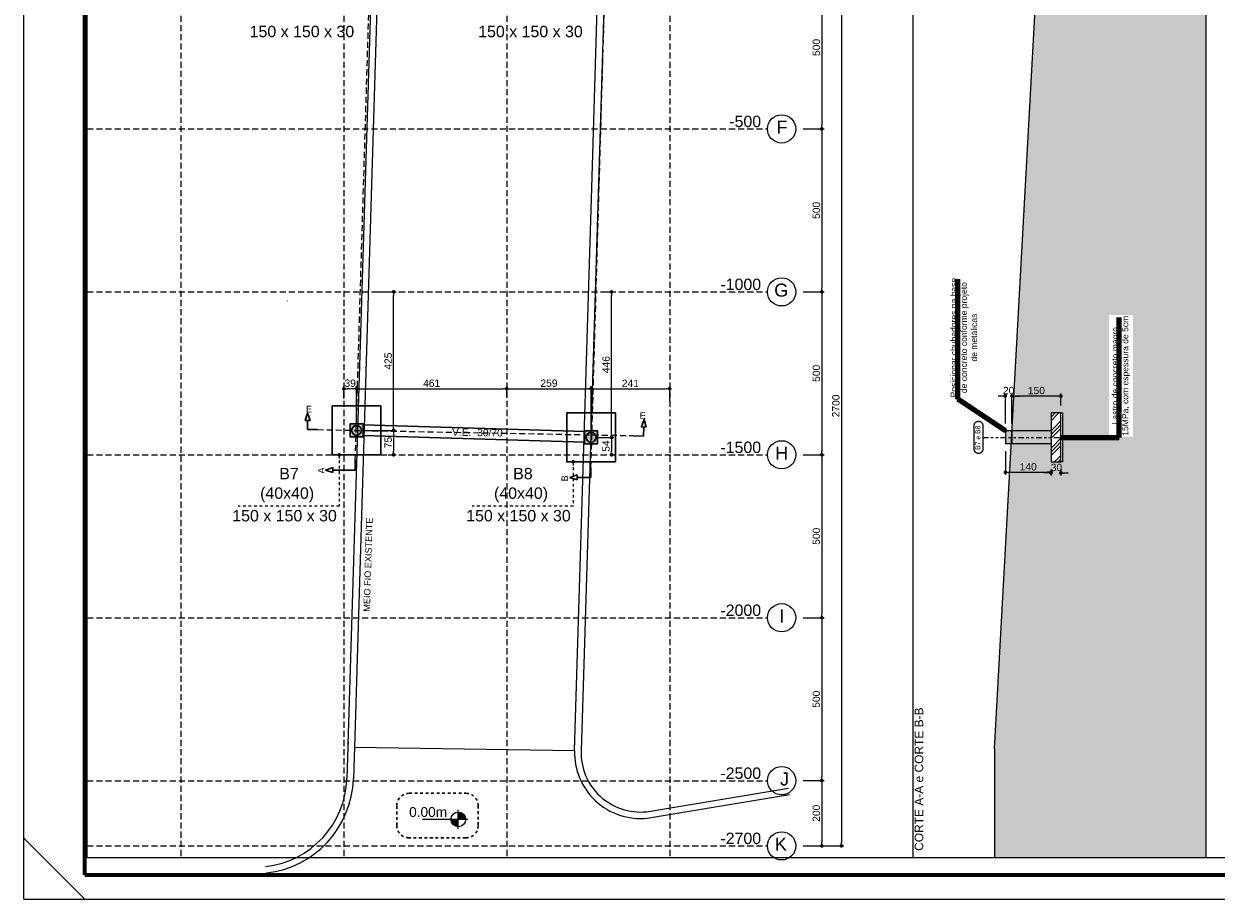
# Model space of a CAD drawing. Header units: millimetres. Extents: x 83 to 471, y -739 to 93.
# Tile 139 of 185: x 129 to 178, y -177 to -141. Entities that reach past the tile are written whole.
import ezdxf
from ezdxf.enums import TextEntityAlignment as Align

# ---------------------------------------------------------------- set-up
doc = ezdxf.new("R2010")
doc.units = ezdxf.units.MM
for name, pattern in [('CYPE_RAYA', [0.225, 0.1125, -0.1125]), ('CYPE_RAYAPUNTOPUNTO', [0.45, 0.225, -0.075, 0, -0.075, 0, -0.075]), ('TRAZO_HUECO', [0.75, 0.5, -0.25]), ('TRAZO_INTERIOR_VIGA', [0.375, 0.25, -0.125])]:
    doc.linetypes.add(name, pattern=pattern)
for name, color, linetype, lineweight in [('.', 7, 'Continuous', 5), ('__MAGNUS.Cota', 30, 'Continuous', 9), ('__MAGNUS.Margem', 7, 'Continuous', 70), ('__MAGNUS.Selo', 7, 'Continuous', 30), ('A-FLOR', 7, 'Continuous', 9), ('BL_CONTORNO', 7, 'Continuous', 30), ('CORTE_COTAS_DAS_PLANTAS', 7, 'Continuous', 9), ('COTA', 7, 'Continuous', 20), ('COTA_FORMAS', 7, 'CYPE_RAYAPUNTOPUNTO', 0), ('COTAS', 250, 'Continuous', 5), ('COTAS_REF_LINHAS', 7, 'Continuous', 20), ('FUN_COTAS', 7, 'Continuous', 0), ('OT_SEC_LAJE', 7, 'Continuous', 20), ('PECA_COMPLETA', 7, 'Continuous', 0), ('PILAR_DIM', 240, 'Continuous', 15), ('PILAR_REF', 240, 'Continuous', 15), ('SAP_DIMENSION_Y_ARM', 7, 'Continuous', 0)]:
    doc.layers.add(name, color=color, linetype=linetype, lineweight=lineweight)
doc.layers.add('PILAR_MORRE', color=60, linetype='Continuous')
doc.layers.add('RAMPA', color=253, linetype='Continuous')
doc.styles.add('Arial', font='arial.ttf')
doc.styles.add('Arial Narrow', font='ARIALN.TTF')
doc.dimstyles.new('Copy of UM_75.000000', dxfattribs={"dimtxt": 0.3, "dimasz": 0.15, "dimexe": 0.1, "dimexo": 0.3, "dimgap": 0.07, "dimtad": 1, "dimdec": 0, "dimlfac": 75, "dimzin": 0, "dimdsep": 46, "dimtxsty": 'Arial', "dimblk": 'DOT', "dimcen": 0.09, "dimdle": 0.1, "dimclrd": 30, "dimclre": 30, "dimclrt": 7, "dimadec": 1, "dimazin": 2, "dimtfac": 1, "dimtdec": 0, "dimtofl": 0, "dimtmove": 0, "dimatfit": 3, "dimldrblk": 'DOT', "dimfxl": 1, "dimtolj": 1, "dimarcsym": 0})
doc.dimstyles.new('UM_50.000000', dxfattribs={"dimtxt": 0.22, "dimasz": 0.1, "dimexe": 0.1, "dimexo": 0.3, "dimgap": 0.07, "dimtad": 1, "dimdec": 0, "dimlfac": 50, "dimzin": 0, "dimdsep": 46, "dimtxsty": 'Arial', "dimblk": 'DOT', "dimcen": 0.09, "dimdle": 0.1, "dimclrd": 30, "dimclre": 30, "dimclrt": 7, "dimadec": 1, "dimazin": 2, "dimtfac": 1, "dimtdec": 0, "dimtofl": 0, "dimtmove": 0, "dimatfit": 3, "dimldrblk": 'DOT', "dimfxl": 1, "dimtolj": 1, "dimarcsym": 0})

# ---------------------------------------------------------------- blocks, each defined once
blk = doc.blocks.new('*U1868')
at = {"layer": '__MAGNUS.Margem', "lineweight": 9}
for p, q in [((-657.92, -12.28), (-657.92, 828.72)), ((-657.92, 12.72), (-632.92, -12.28)), ((-657.92, -12.28), (183.08, -12.28))]:
    blk.add_line(p, q, dxfattribs=at)
at = {"layer": '__MAGNUS.Margem', "linetype": 'Continuous'}
for q in [(-632.92, 818.72), (173.08, -2.28)]:
    blk.add_line((-632.92, -2.28), q, dxfattribs=at)
at = {"layer": '__MAGNUS.Selo', "style": 'Arial Narrow', "width": 1}
for tag, height, p in [('PROPRIETÁRIO', 3.4, (17.21, 48.91)), ('EDIFICAÇÃORESIDENCIAL', 3.4, (17.21, 40.61)), ('ESTRUTURAL', 3.4, (17.8, 20.69)), ('ANTEPROJETO', 2.43, (111.69, 13.5)), ('ARQ01/01', 5.5, (139.44, 9.5)), ('INDICADA', 2.43, (111.53, 8))]:
    blk.add_attdef(tag, text='', height=height, dxfattribs=at).set_placement(p, align=Align.MIDDLE_LEFT)
at = {"layer": '__MAGNUS.Selo', "lineweight": 30, "flags": 104}
for tag, p in [('ENDEREÇODAOBRA', (17.21, 33.54)), ('ENDEREÇODAOBRA', (17.21, 27.87)), ('TÍTULO', (17.21, 10.8))]:
    blk.add_attdef(tag, text='', height=3.4, dxfattribs=at).set_placement(p, align=Align.MIDDLE_LEFT)
blk = doc.blocks.new('_DOT')
at = {"layer": '__MAGNUS.Cota', "linetype": 'ByBlock'}
blk.add_line((-0.5, 0), (-1, 0), dxfattribs=at)
at = {"layer": '__MAGNUS.Cota', "linetype": 'ByBlock', "const_width": 0.5}
blk.add_lwpolyline([(-0.25, 0, 1), (0.25, 0, 1)], format="xyb", close=True, dxfattribs=at)
blk = doc.blocks.new('*D580')
at = {"layer": 'COTAS', "color": 30, "lineweight": -2}
for p, q in [((160.76, -138.872), (161.578, -138.872)), ((161.478, -139.022), (161.478, -145.389)), ((160.714, -145.539), (161.578, -145.539))]:
    blk.add_line(p, q, dxfattribs=at)
at = {"layer": 'Defpoints', "color": 0}
for p in [(160.46, -138.872), (160.414, -145.539), (161.478, -145.539)]:
    blk.add_point(p, dxfattribs=at)
at = {"layer": 'COTAS', "color": 30, "linetype": 'ByBlock', "lineweight": -2, "xscale": 0.15, "yscale": 0.15, "zscale": 0.15}
for p, rotation in [((161.478, -138.872), 90), ((161.478, -145.539), 270)]:
    blk.add_blockref('_DOT', p, dxfattribs=dict(at, rotation=rotation))
at = {"layer": 'COTAS', "color": 7, "insert": (161.255, -142.205), "char_height": 0.3, "attachment_point": 5, "rotation": 90, "style": 'Arial'}
blk.add_mtext('\\A1;500', dxfattribs=at)
blk = doc.blocks.new('*D581')
at = {"layer": 'COTAS', "color": 30, "lineweight": -2}
for p, q in [((160.714, -145.539), (161.578, -145.539)), ((161.478, -145.689), (161.478, -152.055)), ((160.714, -152.205), (161.578, -152.205))]:
    blk.add_line(p, q, dxfattribs=at)
at = {"layer": 'Defpoints', "color": 0}
for p in [(160.414, -145.539), (160.414, -152.205), (161.478, -152.205)]:
    blk.add_point(p, dxfattribs=at)
at = {"layer": 'COTAS', "color": 30, "linetype": 'ByBlock', "lineweight": -2, "xscale": 0.15, "yscale": 0.15, "zscale": 0.15}
for p, rotation in [((161.478, -145.539), 90), ((161.478, -152.205), 270)]:
    blk.add_blockref('_DOT', p, dxfattribs=dict(at, rotation=rotation))
at = {"layer": 'COTAS', "color": 7, "insert": (161.255, -148.872), "char_height": 0.3, "attachment_point": 5, "rotation": 90, "style": 'Arial'}
blk.add_mtext('\\A1;500', dxfattribs=at)
blk = doc.blocks.new('*D582')
at = {"layer": 'COTAS', "color": 30, "lineweight": -2}
for p, q in [((160.714, -152.205), (161.578, -152.205)), ((161.478, -152.355), (161.478, -158.722)), ((160.714, -158.872), (161.578, -158.872))]:
    blk.add_line(p, q, dxfattribs=at)
at = {"layer": 'Defpoints', "color": 0}
for p in [(160.414, -152.205), (160.414, -158.872), (161.478, -158.872)]:
    blk.add_point(p, dxfattribs=at)
at = {"layer": 'COTAS', "color": 30, "linetype": 'ByBlock', "lineweight": -2, "xscale": 0.15, "yscale": 0.15, "zscale": 0.15}
for p, rotation in [((161.478, -152.205), 90), ((161.478, -158.872), 270)]:
    blk.add_blockref('_DOT', p, dxfattribs=dict(at, rotation=rotation))
at = {"layer": 'COTAS', "color": 7, "insert": (161.255, -155.539), "char_height": 0.3, "attachment_point": 5, "rotation": 90, "style": 'Arial'}
blk.add_mtext('\\A1;500', dxfattribs=at)
blk = doc.blocks.new('*D583')
at = {"layer": 'COTAS', "color": 30, "lineweight": -2}
for p, q in [((160.714, -158.872), (161.578, -158.872)), ((161.478, -159.022), (161.478, -165.389)), ((160.714, -165.539), (161.578, -165.539))]:
    blk.add_line(p, q, dxfattribs=at)
at = {"layer": 'Defpoints', "color": 0}
for p in [(160.414, -158.872), (160.414, -165.539), (161.478, -165.539)]:
    blk.add_point(p, dxfattribs=at)
at = {"layer": 'COTAS', "color": 30, "linetype": 'ByBlock', "lineweight": -2, "xscale": 0.15, "yscale": 0.15, "zscale": 0.15}
for p, rotation in [((161.478, -158.872), 90), ((161.478, -165.539), 270)]:
    blk.add_blockref('_DOT', p, dxfattribs=dict(at, rotation=rotation))
at = {"layer": 'COTAS', "color": 7, "insert": (161.255, -162.205), "char_height": 0.3, "attachment_point": 5, "rotation": 90, "style": 'Arial'}
blk.add_mtext('\\A1;500', dxfattribs=at)
blk = doc.blocks.new('*D584')
at = {"layer": 'COTAS', "color": 30, "lineweight": -2}
for p, q in [((160.714, -165.539), (161.578, -165.539)), ((161.478, -165.689), (161.478, -172.055)), ((160.714, -172.205), (161.578, -172.205))]:
    blk.add_line(p, q, dxfattribs=at)
at = {"layer": 'Defpoints', "color": 0}
for p in [(160.414, -165.539), (160.414, -172.205), (161.478, -172.205)]:
    blk.add_point(p, dxfattribs=at)
at = {"layer": 'COTAS', "color": 30, "linetype": 'ByBlock', "lineweight": -2, "xscale": 0.15, "yscale": 0.15, "zscale": 0.15}
for p, rotation in [((161.478, -165.539), 90), ((161.478, -172.205), 270)]:
    blk.add_blockref('_DOT', p, dxfattribs=dict(at, rotation=rotation))
at = {"layer": 'COTAS', "color": 7, "insert": (161.255, -168.872), "char_height": 0.3, "attachment_point": 5, "rotation": 90, "style": 'Arial'}
blk.add_mtext('\\A1;500', dxfattribs=at)
blk = doc.blocks.new('*D585')
at = {"layer": 'COTAS', "color": 30, "lineweight": -2}
for p, q in [((160.714, -172.205), (161.578, -172.205)), ((161.478, -172.355), (161.478, -174.722)), ((160.714, -174.872), (161.578, -174.872))]:
    blk.add_line(p, q, dxfattribs=at)
at = {"layer": 'Defpoints', "color": 0}
for p in [(160.414, -172.205), (160.414, -174.872), (161.478, -174.872)]:
    blk.add_point(p, dxfattribs=at)
at = {"layer": 'COTAS', "color": 30, "linetype": 'ByBlock', "lineweight": -2, "xscale": 0.15, "yscale": 0.15, "zscale": 0.15}
for p, rotation in [((161.478, -172.205), 90), ((161.478, -174.872), 270)]:
    blk.add_blockref('_DOT', p, dxfattribs=dict(at, rotation=rotation))
at = {"layer": 'COTAS', "color": 7, "insert": (161.255, -173.539), "char_height": 0.3, "attachment_point": 5, "rotation": 90, "style": 'Arial'}
blk.add_mtext('\\A1;200', dxfattribs=at)
blk = doc.blocks.new('*D587')
at = {"layer": 'COTAS', "color": 30, "lineweight": -2}
for p, q in [((160.76, -138.872), (162.378, -138.872)), ((162.278, -139.022), (162.278, -174.722)), ((160.714, -174.872), (162.378, -174.872))]:
    blk.add_line(p, q, dxfattribs=at)
at = {"layer": 'Defpoints', "color": 0}
for p in [(160.46, -138.872), (160.414, -174.872), (162.278, -174.872)]:
    blk.add_point(p, dxfattribs=at)
at = {"layer": 'COTAS', "color": 30, "linetype": 'ByBlock', "lineweight": -2, "xscale": 0.15, "yscale": 0.15, "zscale": 0.15}
for p, rotation in [((162.278, -138.872), 90), ((162.278, -174.872), 270)]:
    blk.add_blockref('_DOT', p, dxfattribs=dict(at, rotation=rotation))
at = {"layer": 'COTAS', "color": 7, "insert": (162.055, -156.872), "char_height": 0.3, "attachment_point": 5, "rotation": 90, "style": 'Arial'}
blk.add_mtext('\\A1;2700', dxfattribs=at)
blk = doc.blocks.new('ililil')
at = {"layer": 'COTA', "linetype": 'ByBlock'}
h = blk.add_hatch(color=1, dxfattribs=at)
h.dxf.hatch_style = 1
h.paths.add_polyline_path([(0.1125, 0), (0, 0), (0, -0.1125, 0.414213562), (0.1125, 0)])
h.paths.add_polyline_path([(0, 0), (0, 0.1125, 0.414213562), (-0.1125, 0), (0, 0)])
at = {"layer": 'COTA', "color": 1}
for p, q in [((0.14625, 0), (-0.14625, 0)), ((0, 0.14625), (0, -0.551175))]:
    blk.add_line(p, q, dxfattribs=at)
at = {"layer": 'COTA', "color": 1, "linetype": 'ByBlock'}
blk.add_circle((0, 0), 0.1125, dxfattribs=at)
blk = doc.blocks.new('SAP')
at = {"layer": '.'}
h = blk.add_hatch(dxfattribs=at)
h.set_pattern_fill('GOST_GROUND', color=256, scale=0.05)
h.set_pattern_definition([(45, (-172.0091, 106.64935), (0.7071068, 0), [1]), (45, (-171.8591, 106.64935), (0.7071068, 0), [1]), (45, (-171.7091, 106.64935), (0.7071068, 0), [1])])
h.paths.add_polyline_path([(2, 1), (1.6, 1), (1.6, 0), (2, 0), (2, 1)], is_closed=False)
h.paths.add_polyline_path([(1.6, -1), (2, -1), (2, 0), (1.6, 0), (1.6, -1)], is_closed=False)
at = {"layer": 'PILAR_MORRE'}
h = blk.add_hatch(color=256, dxfattribs=at)
h.dxf.hatch_style = 1
h.paths.add_polyline_path([(-0.27, 0.267), (-0.27, 0), (0, 0), (0, 0.267), (-0.27, 0.267)], is_closed=False)
h.paths.add_polyline_path([(1.6, 0.267), (0, 0.267), (0, 0), (1.6, 0), (1.6, 0.267)], is_closed=False)
h.paths.add_polyline_path([(0, 0), (0, -0.267), (1.6, -0.267), (1.6, 0), (0, 0)], is_closed=False)
h.paths.add_polyline_path([(-0.27, 0), (-0.27, -0.267), (0, -0.267), (0, 0), (-0.27, 0)], is_closed=False)
for p, q in [((1.6, 1), (1.6, -1)), ((2, 1), (2.067, 1)), ((2.067, 1), (2.067, -1)), ((1.6, 0.267), (-0.27, 0.267)), ((-0.27, 0.267), (-0.27, -0.267)), ((0, 0.267), (0, -0.267)), ((1.6, -0.267), (-0.27, -0.267)), ((2.067, -1), (2, -1))]:
    blk.add_line(p, q)
blk.add_lwpolyline([(1.6, -1), (2, -1), (2, 1), (1.6, 1)])
blk = doc.blocks.new('*D712')
at = {"layer": 'COTAS', "color": 30, "lineweight": -2}
for p, q in [((169.257, -157.592), (169.257, -156.367)), ((171.107, -156.467), (169.407, -156.467)), ((171.257, -156.858), (171.257, -156.367))]:
    blk.add_line(p, q, dxfattribs=at)
at = {"layer": 'Defpoints', "color": 0}
for p in [(169.257, -156.467), (171.257, -157.158), (169.257, -157.892)]:
    blk.add_point(p, dxfattribs=at)
at = {"layer": 'COTAS', "color": 30, "linetype": 'ByBlock', "lineweight": -2, "xscale": 0.15, "yscale": 0.15, "zscale": 0.15, "rotation": 180}
blk.add_blockref('_DOT', (169.257, -156.467), dxfattribs=at)
at = {"layer": 'COTAS', "color": 30, "linetype": 'ByBlock', "lineweight": -2, "xscale": 0.15, "yscale": 0.15, "zscale": 0.15}
blk.add_blockref('_DOT', (171.257, -156.467), dxfattribs=at)
at = {"layer": 'COTAS', "color": 7, "insert": (170.257, -156.244), "char_height": 0.3, "attachment_point": 5, "style": 'Arial'}
blk.add_mtext('\\A1;150', dxfattribs=at)
blk = doc.blocks.new('*D713')
at = {"layer": 'COTAS', "color": 30, "lineweight": -2}
for p, q in [((168.987, -158.725), (168.987, -159.686)), ((170.857, -159.458), (170.857, -159.686)), ((169.137, -159.586), (170.707, -159.586))]:
    blk.add_line(p, q, dxfattribs=at)
at = {"layer": 'Defpoints', "color": 0}
for p in [(168.987, -158.425), (170.857, -159.158), (170.857, -159.586)]:
    blk.add_point(p, dxfattribs=at)
at = {"layer": 'COTAS', "color": 30, "linetype": 'ByBlock', "lineweight": -2, "xscale": 0.15, "yscale": 0.15, "zscale": 0.15, "rotation": 180}
blk.add_blockref('_DOT', (168.987, -159.586), dxfattribs=at)
at = {"layer": 'COTAS', "color": 30, "linetype": 'ByBlock', "lineweight": -2, "xscale": 0.15, "yscale": 0.15, "zscale": 0.15}
blk.add_blockref('_DOT', (170.857, -159.586), dxfattribs=at)
at = {"layer": 'COTAS', "color": 7, "insert": (169.922, -159.363), "char_height": 0.3, "attachment_point": 5, "style": 'Arial'}
blk.add_mtext('\\A1;140', dxfattribs=at)
blk = doc.blocks.new('*D714')
at = {"layer": 'COTAS', "color": 30, "lineweight": -2}
for p, q in [((170.857, -159.458), (170.857, -159.714)), ((171.257, -159.458), (171.257, -159.714)), ((170.707, -159.614), (170.557, -159.614)), ((171.407, -159.614), (171.557, -159.614))]:
    blk.add_line(p, q, dxfattribs=at)
at = {"layer": 'Defpoints', "color": 0}
for p in [(170.857, -159.158), (171.257, -159.158), (171.257, -159.614)]:
    blk.add_point(p, dxfattribs=at)
at = {"layer": 'COTAS', "color": 30, "linetype": 'ByBlock', "lineweight": -2, "xscale": 0.15, "yscale": 0.15, "zscale": 0.15}
blk.add_blockref('_DOT', (170.857, -159.614), dxfattribs=at)
at = {"layer": 'COTAS', "color": 30, "linetype": 'ByBlock', "lineweight": -2, "xscale": 0.15, "yscale": 0.15, "zscale": 0.15, "rotation": 180}
blk.add_blockref('_DOT', (171.257, -159.614), dxfattribs=at)
at = {"layer": 'COTAS', "color": 7, "insert": (171.079, -159.391), "char_height": 0.3, "attachment_point": 5, "style": 'Arial'}
blk.add_mtext('\\A1;30', dxfattribs=at)
blk = doc.blocks.new('*D715')
at = {"layer": 'COTAS', "color": 30, "lineweight": -2}
for p, q in [((168.837, -156.467), (168.687, -156.467)), ((168.987, -157.592), (168.987, -156.367)), ((169.257, -157.592), (169.257, -156.367)), ((169.407, -156.467), (169.557, -156.467))]:
    blk.add_line(p, q, dxfattribs=at)
at = {"layer": 'Defpoints', "color": 0}
for p in [(168.987, -156.467), (168.987, -157.892), (169.257, -157.892)]:
    blk.add_point(p, dxfattribs=at)
at = {"layer": 'COTAS', "color": 30, "linetype": 'ByBlock', "lineweight": -2, "xscale": 0.15, "yscale": 0.15, "zscale": 0.15}
blk.add_blockref('_DOT', (168.987, -156.467), dxfattribs=at)
at = {"layer": 'COTAS', "color": 30, "linetype": 'ByBlock', "lineweight": -2, "xscale": 0.15, "yscale": 0.15, "zscale": 0.15, "rotation": 180}
blk.add_blockref('_DOT', (169.257, -156.467), dxfattribs=at)
at = {"layer": 'COTAS', "color": 7, "insert": (169.122, -156.244), "char_height": 0.3, "attachment_point": 5, "style": 'Arial'}
blk.add_mtext('\\A1;20', dxfattribs=at)
blk = doc.blocks.new('*D1974')
at = {"layer": 'COTAS', "color": 30, "lineweight": -2}
for p, q in [((141.925, -156.57), (141.925, -156.068)), ((142.446, -157.572), (142.446, -156.068)), ((142.296, -156.168), (142.075, -156.168))]:
    blk.add_line(p, q, dxfattribs=at)
at = {"layer": 'Defpoints', "color": 0}
for p in [(141.925, -156.168), (141.925, -156.87), (142.446, -157.872)]:
    blk.add_point(p, dxfattribs=at)
at = {"layer": 'COTAS', "color": 30, "linetype": 'ByBlock', "lineweight": -2, "xscale": 0.15, "yscale": 0.15, "zscale": 0.15, "rotation": 180}
blk.add_blockref('_DOT', (141.925, -156.168), dxfattribs=at)
at = {"layer": 'COTAS', "color": 30, "linetype": 'ByBlock', "lineweight": -2, "xscale": 0.15, "yscale": 0.15, "zscale": 0.15}
blk.add_blockref('_DOT', (142.446, -156.168), dxfattribs=at)
at = {"layer": 'COTAS', "color": 7, "insert": (142.186, -155.944), "char_height": 0.3, "attachment_point": 5, "style": 'Arial'}
blk.add_mtext('\\A1;39', dxfattribs=at)
blk = doc.blocks.new('*D1975')
at = {"layer": 'COTAS', "color": 30, "lineweight": -2}
for p, q in [((142.446, -157.572), (142.446, -156.068)), ((148.592, -156.508), (148.592, -156.068)), ((142.596, -156.168), (148.442, -156.168))]:
    blk.add_line(p, q, dxfattribs=at)
at = {"layer": 'Defpoints', "color": 0}
for p in [(148.592, -156.168), (148.592, -156.808), (142.446, -157.872)]:
    blk.add_point(p, dxfattribs=at)
at = {"layer": 'COTAS', "color": 30, "linetype": 'ByBlock', "lineweight": -2, "xscale": 0.15, "yscale": 0.15, "zscale": 0.15, "rotation": 180}
blk.add_blockref('_DOT', (142.446, -156.168), dxfattribs=at)
at = {"layer": 'COTAS', "color": 30, "linetype": 'ByBlock', "lineweight": -2, "xscale": 0.15, "yscale": 0.15, "zscale": 0.15}
blk.add_blockref('_DOT', (148.592, -156.168), dxfattribs=at)
at = {"layer": 'COTAS', "color": 7, "insert": (145.519, -155.944), "char_height": 0.3, "attachment_point": 5, "style": 'Arial'}
blk.add_mtext('\\A1;461', dxfattribs=at)
blk = doc.blocks.new('*D1976')
at = {"layer": 'COTAS', "color": 30, "lineweight": -2}
for p, q in [((148.592, -156.508), (148.592, -156.068)), ((152.042, -157.858), (152.042, -156.068)), ((148.742, -156.168), (151.892, -156.168))]:
    blk.add_line(p, q, dxfattribs=at)
at = {"layer": 'Defpoints', "color": 0}
for p in [(152.042, -156.168), (148.592, -156.808), (152.042, -158.158)]:
    blk.add_point(p, dxfattribs=at)
at = {"layer": 'COTAS', "color": 30, "linetype": 'ByBlock', "lineweight": -2, "xscale": 0.15, "yscale": 0.15, "zscale": 0.15, "rotation": 180}
blk.add_blockref('_DOT', (148.592, -156.168), dxfattribs=at)
at = {"layer": 'COTAS', "color": 30, "linetype": 'ByBlock', "lineweight": -2, "xscale": 0.15, "yscale": 0.15, "zscale": 0.15}
blk.add_blockref('_DOT', (152.042, -156.168), dxfattribs=at)
at = {"layer": 'COTAS', "color": 7, "insert": (150.317, -155.944), "char_height": 0.3, "attachment_point": 5, "style": 'Arial'}
blk.add_mtext('\\A1;259', dxfattribs=at)
blk = doc.blocks.new('*D1977')
at = {"layer": 'COTAS', "color": 30, "lineweight": -2}
for p, q in [((152.042, -157.858), (152.042, -156.068)), ((155.258, -156.663), (155.258, -156.068)), ((152.192, -156.168), (155.108, -156.168))]:
    blk.add_line(p, q, dxfattribs=at)
at = {"layer": 'Defpoints', "color": 0}
for p in [(155.258, -156.168), (155.258, -156.963), (152.042, -158.158)]:
    blk.add_point(p, dxfattribs=at)
at = {"layer": 'COTAS', "color": 30, "linetype": 'ByBlock', "lineweight": -2, "xscale": 0.15, "yscale": 0.15, "zscale": 0.15, "rotation": 180}
blk.add_blockref('_DOT', (152.042, -156.168), dxfattribs=at)
at = {"layer": 'COTAS', "color": 30, "linetype": 'ByBlock', "lineweight": -2, "xscale": 0.15, "yscale": 0.15, "zscale": 0.15}
blk.add_blockref('_DOT', (155.258, -156.168), dxfattribs=at)
at = {"layer": 'COTAS', "color": 7, "insert": (153.65, -155.947), "char_height": 0.3, "attachment_point": 5, "style": 'Arial'}
blk.add_mtext('\\A1;241', dxfattribs=at)
blk = doc.blocks.new('*D1978')
at = {"layer": 'COTAS', "color": 30, "lineweight": -2}
for p, q in [((142.746, -157.872), (144.064, -157.872)), ((143.964, -158.022), (143.964, -158.722)), ((143.746, -158.872), (144.064, -158.872))]:
    blk.add_line(p, q, dxfattribs=at)
at = {"layer": 'Defpoints', "color": 0}
for p in [(142.446, -157.872), (143.446, -158.872), (143.964, -158.872)]:
    blk.add_point(p, dxfattribs=at)
at = {"layer": 'COTAS', "color": 30, "linetype": 'ByBlock', "lineweight": -2, "xscale": 0.15, "yscale": 0.15, "zscale": 0.15}
for p, rotation in [((143.964, -157.872), 90), ((143.964, -158.872), 270)]:
    blk.add_blockref('_DOT', p, dxfattribs=dict(at, rotation=rotation))
at = {"layer": 'COTAS', "color": 7, "insert": (143.742, -158.372), "char_height": 0.3, "attachment_point": 5, "rotation": 90, "style": 'Arial'}
blk.add_mtext('\\A1;75', dxfattribs=at)
blk = doc.blocks.new('*D1979')
at = {"layer": 'COTAS', "color": 30, "lineweight": -2}
for p, q in [((143.228, -152.205), (144.064, -152.205)), ((143.964, -157.722), (143.964, -152.355)), ((142.746, -157.872), (144.064, -157.872))]:
    blk.add_line(p, q, dxfattribs=at)
at = {"layer": 'Defpoints', "color": 0}
for p in [(142.928, -152.205), (143.964, -152.205), (142.446, -157.872)]:
    blk.add_point(p, dxfattribs=at)
at = {"layer": 'COTAS', "color": 30, "linetype": 'ByBlock', "lineweight": -2, "xscale": 0.15, "yscale": 0.15, "zscale": 0.15}
for p, rotation in [((143.964, -152.205), 90), ((143.964, -157.872), 270)]:
    blk.add_blockref('_DOT', p, dxfattribs=dict(at, rotation=rotation))
at = {"layer": 'COTAS', "color": 7, "insert": (143.741, -155.039), "char_height": 0.3, "attachment_point": 5, "rotation": 90, "style": 'Arial'}
blk.add_mtext('\\A1;425', dxfattribs=at)
blk = doc.blocks.new('*D1980')
at = {"layer": 'COTAS', "color": 30, "lineweight": -2}
for p, q in [((152.545, -152.205), (152.977, -152.205)), ((152.877, -158.008), (152.877, -152.355)), ((152.342, -158.158), (152.977, -158.158))]:
    blk.add_line(p, q, dxfattribs=at)
at = {"layer": 'Defpoints', "color": 0}
for p in [(152.245, -152.205), (152.877, -152.205), (152.042, -158.158)]:
    blk.add_point(p, dxfattribs=at)
at = {"layer": 'COTAS', "color": 30, "linetype": 'ByBlock', "lineweight": -2, "xscale": 0.15, "yscale": 0.15, "zscale": 0.15}
for p, rotation in [((152.877, -152.205), 90), ((152.877, -158.158), 270)]:
    blk.add_blockref('_DOT', p, dxfattribs=dict(at, rotation=rotation))
at = {"layer": 'COTAS', "color": 7, "insert": (152.654, -155.182), "char_height": 0.3, "attachment_point": 5, "rotation": 90, "style": 'Arial'}
blk.add_mtext('\\A1;446', dxfattribs=at)
blk = doc.blocks.new('*D1981')
at = {"layer": 'COTAS', "color": 30, "lineweight": -2}
for p, q in [((152.342, -158.158), (152.977, -158.158)), ((152.877, -158.308), (152.877, -158.722)), ((153.055, -158.872), (152.977, -158.872))]:
    blk.add_line(p, q, dxfattribs=at)
at = {"layer": 'Defpoints', "color": 0}
for p in [(152.042, -158.158), (152.755, -158.872), (152.877, -158.872)]:
    blk.add_point(p, dxfattribs=at)
at = {"layer": 'COTAS', "color": 30, "linetype": 'ByBlock', "lineweight": -2, "xscale": 0.15, "yscale": 0.15, "zscale": 0.15}
for p, rotation in [((152.877, -158.158), 90), ((152.877, -158.872), 270)]:
    blk.add_blockref('_DOT', p, dxfattribs=dict(at, rotation=rotation))
at = {"layer": 'COTAS', "color": 7, "insert": (152.654, -158.515), "char_height": 0.3, "attachment_point": 5, "rotation": 90, "style": 'Arial'}
blk.add_mtext('\\A1;54', dxfattribs=at)

msp = doc.modelspace()

# ---------------------------------------------------------------- hatches: boundary and pattern name
at = {"layer": '.', "true_color": 0x939598}
h = msp.add_hatch(dxfattribs=at)
h.set_pattern_fill('EARTH', color=252, scale=0.1)
h.paths.add_polyline_path([(172.00909, -94.01822), (171.47069, -117.78067), (173.07069, -117.78067), (173.07069, -117.04733), (173.53769, -117.04733), (173.53769, -119.04733), (173.07069, -119.04733), (173.07069, -118.314), (171.44126, -118.314), (170.36013, -137.90466), (171.96013, -137.90466), (171.96013, -137.17132), (172.42713, -137.17132), (172.42713, -139.17132), (171.96013, -139.17132), (171.96013, -138.43799), (170.3307, -138.43799), (169.25712, -157.8918), (170.85712, -157.8918), (170.85712, -157.15846), (171.32412, -157.15846), (171.32412, -159.15846), (170.85712, -159.15846), (170.85712, -158.42513), (169.22769, -158.42513), (168.71571, -167.70253), (168.53909, -170.9029), (168.53909, -175.3584), (177.19033, -175.3584), (177.19033, -94.01822), (172.00909, -94.01822)], is_closed=False)
h.paths.add_polyline_path([(173.22546, -158.12561), (173.22546, -153.15), (174.21256, -153.15), (174.21256, -158.12561)], flags=16)
h.paths.add_polyline_path([(174.32847, -138.13847), (174.32847, -133.16286), (175.31557, -133.16286), (175.31557, -138.13847)], flags=16)
h.paths.add_polyline_path([(175.43903, -118.01448), (175.43903, -113.03886), (176.42613, -113.03886), (176.42613, -118.01448)], flags=16)
at = {"layer": 'PILAR_MORRE'}
h = msp.add_hatch(color=256, dxfattribs=at)
h.dxf.hatch_style = 1
h.paths.add_polyline_path([(152.92094, -138.43799), (152.92094, -137.90466), (152.38761, -137.90466), (152.38761, -138.43799), (152.92094, -138.43799)])
h.paths.add_polyline_path([(153.53415, -118.314), (153.53415, -117.78067), (153.00082, -117.78067), (153.00082, -118.314), (153.53415, -118.314)])
h.paths.add_polyline_path([(143.3198, -138.1463), (143.3198, -137.61297), (142.78647, -137.61297), (142.78647, -138.1463), (143.3198, -138.1463)])
h.paths.add_polyline_path([(142.7128, -158.13868), (142.7128, -157.60535), (142.17947, -157.60535), (142.17947, -158.13868), (142.7128, -158.13868)])
h.paths.add_polyline_path([(152.30873, -158.42513), (152.30873, -157.8918), (151.7754, -157.8918), (151.7754, -158.42513), (152.30873, -158.42513)])
h.paths.add_polyline_path([(143.93102, -118.16031), (143.93102, -117.62697), (143.39768, -117.62697), (143.39768, -118.16031), (143.93102, -118.16031)])

# ---------------------------------------------------------------- linework, layer by layer
for p, q in [((165.19852, -94.01822), (165.19852, -175.3584)), ((177.19033, -94.01822), (177.19033, -175.3584)), ((168.53909, -170.9029), (172.00909, -108.02453)), ((142.36009, -170.83081), (151.36429, -170.97498)), ((168.53909, -170.9029), (168.53909, -175.3584))]:
    msp.add_line(p, q)
at = {"linetype": 'CYPE_RAYAPUNTOPUNTO'}
msp.add_line((168.06872, -158.15846), (171.25712, -158.15846), dxfattribs=at)
msp.add_lwpolyline([(167.70872, -157.67846), (167.70913, -157.66644), (167.71033, -157.65447), (167.71233, -157.64261), (167.71512, -157.63091), (167.71868, -157.61942), (167.72301, -157.60819), (167.72807, -157.59728), (167.73385, -157.58673), (167.74032, -157.57659), (167.74746, -157.56691), (167.75523, -157.55772), (167.76359, -157.54907), (167.77251, -157.541), (167.78195, -157.53355), (167.79187, -157.52674), (167.80222, -157.52061), (167.81295, -157.51519), (167.82403, -157.51049), (167.83539, -157.50654), (167.847, -157.50337), (167.85878, -157.50097), (167.87071, -157.49937), (167.88271, -157.49856), (167.89474, -157.49856), (167.90674, -157.49937), (167.91866, -157.50097), (167.93045, -157.50337), (167.94205, -157.50654), (167.95342, -157.51049), (167.96449, -157.51519), (167.97523, -157.52061), (167.98558, -157.52674), (167.9955, -157.53355), (168.00494, -157.541), (168.01386, -157.54907), (168.02222, -157.55772), (168.02999, -157.56691), (168.03712, -157.57659), (168.0436, -157.58673), (168.04938, -157.59728), (168.05444, -157.60819), (168.05876, -157.61942), (168.06233, -157.63091), (168.06512, -157.64261), (168.06712, -157.65447), (168.06832, -157.66644), (168.06872, -157.67846), (168.06872, -158.63847), (168.06832, -158.65049), (168.06712, -158.66246), (168.06512, -158.67432), (168.06233, -158.68602), (168.05876, -158.69751), (168.05444, -158.70874), (168.04938, -158.71965), (168.0436, -158.7302), (168.03712, -158.74034), (168.02999, -158.75002), (168.02222, -158.75921), (168.01386, -158.76785), (168.00494, -158.77592), (167.9955, -158.78338), (167.98558, -158.79019), (167.97523, -158.79632), (167.96449, -158.80174), (167.95342, -158.80644), (167.94205, -158.81039), (167.93045, -158.81356), (167.91866, -158.81596), (167.90674, -158.81756), (167.89474, -158.81837), (167.88271, -158.81837), (167.87071, -158.81756), (167.85878, -158.81596), (167.847, -158.81356), (167.83539, -158.81039), (167.82403, -158.80644), (167.81295, -158.80174), (167.80222, -158.79632), (167.79187, -158.79019), (167.78195, -158.78338), (167.77251, -158.77592), (167.76359, -158.76785), (167.75523, -158.75921), (167.74746, -158.75002), (167.74032, -158.74034), (167.73385, -158.7302), (167.72807, -158.71965), (167.72301, -158.70874), (167.71868, -158.69751), (167.71512, -158.68602), (167.71233, -158.67432), (167.71033, -158.66246), (167.70913, -158.65049), (167.70872, -158.63847), (167.70872, -157.67846)], close=True)
at = {"layer": 'A-FLOR'}
for p, q in [((144.00992, -107.94817), (142.09636, -170.73006)), ((144.27658, -107.95244), (142.36008, -170.83081)), ((153.54744, -108.10088), (151.71157, -168.33418)), ((152.06602, -147.95185), (153.28078, -108.09661)), ((151.36429, -170.97498), (152.06602, -147.95185)), ((151.71157, -168.33418), (151.63095, -170.97925)), ((142.0993, -170.63358), (142.09342, -170.82654)), ((142.09342, -170.82654), (142.05231, -172.12172)), ((142.36009, -170.83081), (142.31884, -172.13018)), ((154.30232, -173.47615), (160.11359, -172.50524)), ((154.3376, -173.74062), (160.15207, -172.76917))]:
    msp.add_line(p, q, dxfattribs=at)
for centre, radius, start, end in [((154.06422, -171.05342), 2.70107, 178.335999, 275.80897), ((154.06422, -171.05342), 2.4344, 178.254196, 275.612789), ((138.32085, -172.00327), 3.73333, 276.262165, 358.181833), ((138.32085, -172.00327), 4, 276.262165, 358.181833)]:
    msp.add_arc(centre, radius, start, end, dxfattribs=at)
msp.add_open_spline([(139.6062, -152.57769), (139.6066, -152.57838), (139.607, -152.57907), (139.6074, -152.57976)], degree=3, dxfattribs=at)
at = {"layer": 'BL_CONTORNO'}
for p, q in [((151.78329, -157.91606), (142.7128, -157.6453)), ((151.7754, -158.35059), (142.7128, -158.08006))]:
    msp.add_line(p, q, dxfattribs=at)
for points in [[(143.44632, -158.87038), (143.44632, -156.87038), (141.44632, -156.87038), (141.44632, -158.87038)], [(153.04206, -159.15846), (153.04206, -157.15846), (151.04206, -157.15846), (151.04206, -159.15846)], [(142.7128, -158.13868), (142.7128, -157.60535), (142.17947, -157.60535), (142.17947, -158.13868)], [(152.30873, -158.42513), (152.30873, -157.8918), (151.7754, -157.8918), (151.7754, -158.42513)]]:
    msp.add_lwpolyline(points, close=True, dxfattribs=at)
for centre in [(142.44614, -157.87201), (152.04206, -158.15846)]:
    msp.add_circle(centre, 0.2, dxfattribs=at)
at = {"layer": 'COTA_FORMAS', "linetype": 'TRAZO_HUECO', "ltscale": 0.5}
for p, q in [((135.25836, -101.53856), (135.25836, -175.3584)), ((141.92502, -101.53856), (141.92502, -175.3584)), ((148.59169, -101.53856), (148.59169, -175.3584)), ((155.25836, -101.53856), (155.25836, -175.3584)), ((131.4287, -145.53856), (159.25836, -145.53856)), ((131.4287, -152.20523), (159.25836, -152.20523)), ((131.4287, -158.8719), (159.25836, -158.8719)), ((131.4287, -165.53856), (159.25836, -165.53856)), ((131.4287, -172.20523), (159.25836, -172.20523)), ((131.4287, -174.8719), (159.25836, -174.8719))]:
    msp.add_line(p, q, dxfattribs=at)
at = {"layer": 'COTAS_REF_LINHAS', "color": 7}
for centre in [(159.83613, -145.53856), (159.83613, -152.20523), (159.83613, -158.8719), (159.83613, -165.53856), (159.83613, -172.20523), (159.83613, -174.8719)]:
    msp.add_circle(centre, 0.57778, dxfattribs=at)
at = {"layer": 'OT_SEC_LAJE', "lineweight": 30}
for p, q in [((140.44472, -157.84323), (140.44472, -157.46826)), ((140.44472, -157.84323), (140.85138, -157.84323)), ((154.18452, -158.10868), (154.199, -157.73399)), ((154.18452, -158.10868), (153.77816, -158.09297)), ((142.3937, -159.49752), (142.3937, -159.09085)), ((152.03561, -159.79825), (152.03561, -159.39158)), ((142.3937, -159.49752), (141.48171, -159.49752)), ((152.03561, -159.79825), (151.47713, -159.79825))]:
    msp.add_line(p, q, dxfattribs=at)
for points in [[(140.34472, -157.46826), (140.54472, -157.46826), (140.44472, -157.16826), (140.34472, -157.46826)], [(154.29893, -157.73786), (154.09908, -157.73013), (154.21059, -157.43422), (154.29893, -157.73786)], [(141.48171, -159.59752), (141.48171, -159.39752), (141.18171, -159.49752), (141.48171, -159.59752)], [(151.47713, -159.89825), (151.47713, -159.69825), (151.17713, -159.79825), (151.47713, -159.89825)]]:
    msp.add_lwpolyline(points, close=True, dxfattribs=at)
at = {"layer": 'PECA_COMPLETA'}
msp.add_lwpolyline([(194.51797, -175.3584), (131.4287, -175.3584), (131.4287, -94.01822), (194.51797, -94.01822)], close=True, dxfattribs=at)
at = {"layer": 'PECA_COMPLETA', "linetype": 'CYPE_RAYA', "lineweight": 30}
msp.add_lwpolyline([(144.59995, -172.72258), (146.91347, -172.72258, -0.41421356), (147.42322, -173.23234), (147.42322, -174.03456, -0.41421356), (146.91347, -174.54431), (144.59995, -174.54431, -0.41421356), (144.09019, -174.03456), (144.09019, -173.23234, -0.41421356)], format="xyb", close=True, dxfattribs=at)
at = {"layer": 'RAMPA', "linetype": 'TRAZO_INTERIOR_VIGA'}
msp.add_line((140.85138, -157.84323), (153.77824, -158.08862), dxfattribs=at)
for points in [[(142.3937, -159.09085), (143.70613, -115.78566)], [(152.03561, -159.39158), (153.30511, -115.78566)]]:
    msp.add_lwpolyline(points, dxfattribs=at)

# ---------------------------------------------------------------- block references
msp.add_blockref('SAP', (169.25712, -158.15846))
at = {"layer": '__MAGNUS.Selo', "color": 7, "true_color": 0xffffff, "xscale": 0.0999999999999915, "yscale": 0.0999999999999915, "zscale": 0.0999999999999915}
msp.add_blockref('*U1868', (194.62889, -175.82522), dxfattribs=at)
at = {"layer": 'COTAS', "xscale": 2.666666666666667, "yscale": 2.666666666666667, "zscale": 2.666666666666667, "rotation": 270}
msp.add_blockref('ililil', (146.60886, -173.7881), dxfattribs=at)

# ---------------------------------------------------------------- texts
at = {"style": 'Arial'}
msp.add_text('E', height=0.2667, dxfattribs=at).set_placement((140.37872, -157.13433))
for s, rotation, p in [('E', 357.78639, (154.02207, -157.39297)), ('B', 90, (151.09577, -159.96054))]:
    msp.add_text(s, height=0.2667, rotation=rotation, dxfattribs=at).set_placement(p)
at = {"layer": 'CORTE_COTAS_DAS_PLANTAS', "char_height": 0.25, "width": 4.9785313, "attachment_point": 2, "rotation": 90, "style": 'Arial'}
for s, insert in [('Posicionar chubadores na base de concreto conforme projeto de metálicas', (166.74686, -154.07801)), ('Lastro de concreto magro 15MPa, com espessura de 5cm', (173.35046, -155.6378))]:
    msp.add_mtext(s, dxfattribs=dict(at, insert=insert))
at = {"layer": 'COTAS', "lineweight": 9, "style": 'Arial'}
msp.add_text('0.00m', height=0.4, dxfattribs=at).set_placement((145.3733, -173.68744), align=Align.CENTER)
at = {"layer": 'COTAS_REF_LINHAS', "color": 7, "style": 'Arial'}
for s, p in [('F', (159.6221, -145.73452)), ('G', (159.53151, -152.40119)), ('H', (159.56643, -159.06785)), ('I', (159.73704, -165.73452)), ('J', (159.76944, -172.40119)), ('K', (159.55406, -175.06785))]:
    msp.add_text(s, height=0.53333, dxfattribs=at).set_placement(p)
at = {"layer": 'COTAS_REF_LINHAS', "color": 7, "char_height": 0.466667, "attachment_point": 3, "style": 'Arial'}
for s, insert in [('-500', (158.99676, -144.99894)), ('-1000', (158.99676, -151.66561)), ('-1500', (158.99676, -158.33228)), ('-2000', (158.99676, -164.99894)), ('-2500', (158.99676, -171.66561)), ('-2700', (158.99676, -174.33228))]:
    msp.add_mtext(s, dxfattribs=dict(at, insert=insert))
at = {"layer": 'FUN_COTAS', "style": 'Arial'}
msp.add_text('B7 e B8', height=0.2, rotation=90, dxfattribs=at).set_placement((167.96392, -158.66954))
at = {"layer": 'OT_SEC_LAJE', "lineweight": 30, "style": 'Arial', "text_generation_flag": 2}
msp.add_text('A', height=0.26667, rotation=90, dxfattribs=at).set_placement((141.13428, -159.39052))
at = {"layer": 'PILAR_DIM', "lineweight": 9, "style": 'Arial'}
for p in [(138.5012, -160.67294), (148.06945, -160.67294)]:
    msp.add_text('(40x40)', height=0.466667, dxfattribs=at).set_placement(p)
at = {"layer": 'PILAR_REF', "style": 'Arial'}
for s, p in [('B7', (139.28608, -159.87439)), ('B8', (148.85433, -159.87439))]:
    msp.add_text(s, height=0.466667, dxfattribs=at).set_placement(p)
at = {"layer": 'SAP_DIMENSION_Y_ARM', "lineweight": 9, "style": 'Arial'}
for p in [(138.07365, -141.7856), (147.42297, -141.7856), (137.36328, -161.59666), (146.93153, -161.59666)]:
    msp.add_text('150 x 150 x 30', height=0.4666667, dxfattribs=at).set_placement(p)
for s, height, rotation, p in [('V.E.  30/70', 0.3, 358.94611, (146.351, -158.0886)), ('MEIO FIO EXISTENTE', 0.2666667, 88.302457, (142.99183, -165.29447)), ('CORTE A-A e CORTE B-B', 0.35, 90, (165.62673, -175.0761))]:
    msp.add_text(s, height=height, rotation=rotation, dxfattribs=at).set_placement(p)

# ---------------------------------------------------------------- dimensions: what is measured, and where the dimension line sits
at = {"layer": 'COTAS'}
for base, p1, p2, picture, middle in [((161.47772, -145.53856), (160.45962, -138.8719), (160.41391, -145.53856), '*D580', (161.25455, -142.20523)), ((162.27787, -174.8719), (160.45962, -138.8719), (160.41391, -174.8719), '*D587', (162.0547, -156.8719)), ((161.47772, -152.20523), (160.41391, -145.53856), (160.41391, -152.20523), '*D581', (161.25455, -148.8719)), ((143.9641, -152.20523), (142.44614, -157.87201), (142.92778, -152.20523), '*D1979', (143.74093, -155.03862)), ((152.87696, -152.20523), (152.04206, -158.15846), (152.24483, -152.20523), '*D1980', (152.65379, -155.18185)), ((161.47772, -158.8719), (160.41391, -152.20523), (160.41391, -158.8719), '*D582', (161.25455, -155.53856)), ((143.9641, -158.8722), (142.44614, -157.87201), (143.44632, -158.8722), '*D1978', (143.74154, -158.37211)), ((152.87696, -158.8719), (152.04206, -158.15846), (152.7555, -158.8719), '*D1981', (152.65441, -158.51518)), ((161.47772, -165.53856), (160.41391, -158.8719), (160.41391, -165.53856), '*D583', (161.25455, -162.20523)), ((161.47772, -172.20523), (160.41391, -165.53856), (160.41391, -172.20523), '*D584', (161.25455, -168.8719)), ((161.47772, -174.8719), (160.41391, -172.20523), (160.41391, -174.8719), '*D585', (161.25455, -173.53856))]:
    dim = msp.add_linear_dim(base=base, p1=p1, p2=p2, angle=90, dimstyle='Copy of UM_75.000000', dxfattribs=at)
    dim.commit()
    dim.dimension.update_dxf_attribs({"geometry": picture, "text_midpoint": middle})
for base, p1, p2, picture, middle in [((141.92502, -156.16758), (142.44614, -157.87201), (141.92502, -156.87038), '*D1974', (142.18558, -156.16758)), ((171.25712, -159.61385), (170.85712, -159.15846), (171.25712, -159.15846), '*D714', (171.07931, -159.61385))]:
    dim = msp.add_linear_dim(base=base, p1=p1, p2=p2, dimstyle='Copy of UM_75.000000', dxfattribs=at)
    dim.commit()
    dim.dimension.update_dxf_attribs({"geometry": picture, "text_midpoint": middle, "dimtype": 160})
for base, p1, p2, picture, middle in [((148.59169, -156.16758), (142.44614, -157.87201), (148.59169, -156.80809), '*D1975', (145.51891, -155.9444)), ((169.25712, -156.46691), (171.25712, -157.15846), (169.25712, -157.8918), '*D712', (170.25712, -156.24374)), ((170.85712, -159.58588), (168.98712, -158.42513), (170.85712, -159.15846), '*D713', (169.92212, -159.36271))]:
    dim = msp.add_linear_dim(base=base, p1=p1, p2=p2, dimstyle='Copy of UM_75.000000', dxfattribs=at)
    dim.commit()
    dim.dimension.update_dxf_attribs({"geometry": picture, "text_midpoint": middle})
for base, p1, p2, picture, middle in [((152.04206, -156.16758), (148.59169, -156.80809), (152.04206, -158.15846), '*D1976', (150.31688, -155.9444)), ((155.25836, -156.16758), (152.04206, -158.15846), (155.25836, -156.96302), '*D1977', (153.65021, -155.94696))]:
    dim = msp.add_linear_dim(base=base, p1=p1, p2=p2, dimstyle='Copy of UM_75.000000', override={"dimtmove": 1}, dxfattribs=at)
    dim.commit()
    dim.dimension.update_dxf_attribs({"geometry": picture, "text_midpoint": middle})
dim = msp.add_linear_dim(base=(168.98712, -156.46691), p1=(169.25712, -157.8918), p2=(168.98712, -157.8918), dimstyle='Copy of UM_75.000000', override={"dimtmove": 1}, dxfattribs=at)
dim.commit()
dim.dimension.update_dxf_attribs({"geometry": '*D715', "text_midpoint": (169.12212, -156.46691), "dimtype": 160})

# ---------------------------------------------------------------- leaders
for points in [[(168.98712, -157.8918), (167.03794, -156.59867), (167.03794, -151.69294)], [(171.28318, -158.15846), (173.64155, -158.15846), (173.64155, -153.25273)]]:
    msp.add_leader(points, dimstyle='Copy of UM_75.000000', override={"dimscale": 1, "dimtxt": 0.3, "dimasz": 0.15, "dimgap": 0.07, "dimtad": 0, "dimtxsty": 'Arial', "dimclrd": 30, "dimlwd": 65534}, dxfattribs=at)
at = {"layer": 'COTAS', "linetype": 'CYPE_RAYA'}
for points in [[(141.74115, -158.8719), (141.74115, -160.97959), (137.60284, -160.97959)], [(151.3094, -159.15846), (151.3094, -160.97959), (147.17109, -160.97959)]]:
    msp.add_leader(points, dimstyle='UM_50.000000', override={"dimasz": 0.15, "dimgap": 0.07, "dimtad": 0, "dimclrd": 7}, dxfattribs=at)

doc.saveas('drawing.dxf')
